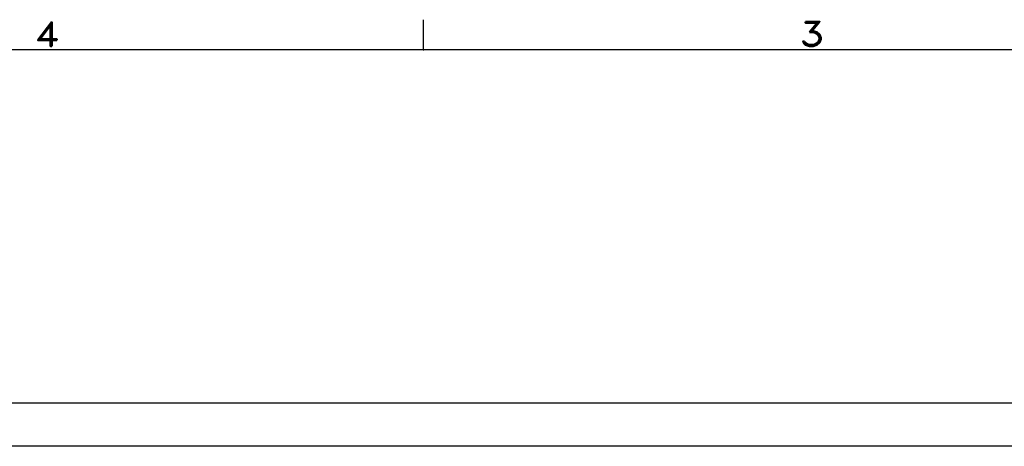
# Model space of a CAD drawing. Extents: x -181 to 162, y 84 to 272.
# Tile 66 of 85: x -54 to -31, y 262 to 272. Entities that reach past the tile are written whole.
import ezdxf
from ezdxf.enums import TextEntityAlignment as Align

# ---------------------------------------------------------------- set-up
doc = ezdxf.new("R2010")
doc.units = 0
doc.header["$LTSCALE"] = 1.5
doc.header["$MEASUREMENT"] = 0
doc.layers.add('FUCKED_UP_WIRE_HEAD', color=1, linetype='CONTINUOUS')
doc.layers.add('TTLBOX', color=111, linetype='CONTINUOUS')
doc.styles.add('ROMAND', font='Romand', dxfattribs={"height": 0.1})

# ---------------------------------------------------------------- blocks, each defined once
blk = doc.blocks.new('BORDER')
at = {"layer": 'TTLBOX'}
for p, q in [((-7.7812, 15.75), (-7.7812, 15.875)), ((0, 15.75), (-20.75, 15.75))]:
    blk.add_line(p, q, dxfattribs=at)
blk.add_point((-7.7812, 15.75), dxfattribs=at)
at = {"layer": 'TTLBOX', "style": 'ROMAND'}
for s, p in [('4', (-9.0579, 15.7661)), ('3', (-6.4642, 15.7661))]:
    blk.add_text(s, height=0.1, dxfattribs=at).set_placement(p, align=Align.CENTER)
blk = doc.blocks.new('BBORDER')
at = {"layer": 'TTLBOX', "xscale": 0.7619047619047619, "yscale": 0.625, "zscale": 0.7619047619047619}
blk.add_blockref('BORDER', (0, 0), dxfattribs=at)

msp = doc.modelspace()

# ---------------------------------------------------------------- linework, layer by layer
at = {"layer": 'FUCKED_UP_WIRE_HEAD'}
for p, q in [((-21.26254, 262.72076), (-89.39905, 262.72076)), ((-22.26254, 261.72076), (-87.39905, 261.72076))]:
    msp.add_line(p, q, dxfattribs=at)

# ---------------------------------------------------------------- block references
at = {"layer": 'TTLBOX', "xscale": 9, "yscale": 9, "zscale": 9}
msp.add_blockref('BBORDER', (8.69708, 182.34619), dxfattribs=at)

doc.saveas('drawing.dxf')
